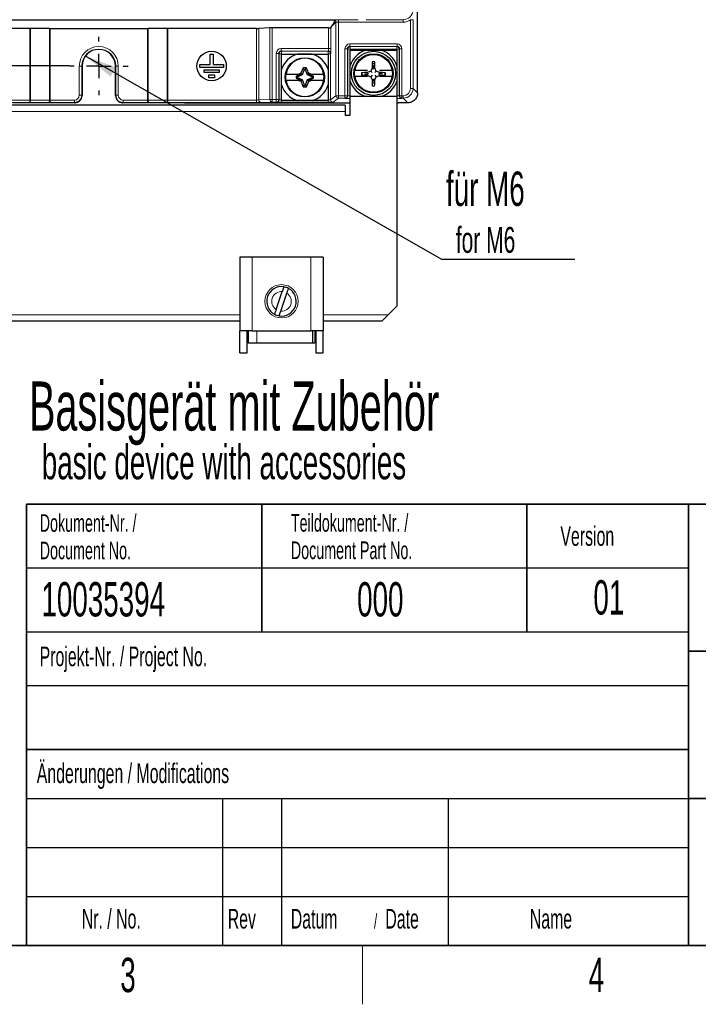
# Paper-space layout 'Blatt3' of a CAD drawing. Header units: millimetres. Extents: x 5 to 418, y 2 to 292.
# Tile 3 of 39: x 134 to 203, y 6 to 106. Entities that reach past the tile are written whole.
import ezdxf

# ---------------------------------------------------------------- set-up
doc = ezdxf.new("R2010")
doc.units = ezdxf.units.MM
doc.layers.add('SLD-0', color=7, linetype='Continuous')
doc.styles.add('SLDTEXTSTYLE0', font='TXT', dxfattribs={"width": 0.605})
doc.dimstyles.new('SLDDIMSTYLE0', dxfattribs={"dimtxt": 3.5, "dimasz": 3.302, "dimexe": 0, "dimexo": 0.0625, "dimgap": 0.875, "dimtad": 1, "dimlfac": 2, "dimrnd": 1e-09, "dimzin": 12, "dimdsep": 46, "dimtxsty": 'SLDTEXTSTYLE0', "dimsah": 1, "dimcen": 0.09, "dimadec": 0, "dimazin": 3, "dimtfac": 1, "dimtofl": 0, "dimtmove": 0, "dimatfit": 3, "dimfxl": 1, "dimfrac": 2, "dimtolj": 1, "dimtzin": 12, "dimarcsym": 0})
doc.dimstyles.new('SLDDIMSTYLE1', dxfattribs={"dimtxt": 3.5, "dimasz": 3.302, "dimexe": 0, "dimexo": 0.0625, "dimgap": 0.875, "dimtad": 1, "dimlfac": 2, "dimrnd": 1e-09, "dimzin": 12, "dimdsep": 46, "dimtxsty": 'SLDTEXTSTYLE0', "dimsah": 1, "dimcen": 0.09, "dimadec": 0, "dimazin": 3, "dimtfac": 1, "dimtmove": 0, "dimatfit": 0, "dimfxl": 1, "dimfrac": 2, "dimtolj": 1, "dimtzin": 12, "dimarcsym": 0})
doc.dimstyles.new('SLDDIMSTYLE2', dxfattribs={"dimtxt": 0.18, "dimasz": 3.302, "dimexe": 0, "dimexo": 0.0625, "dimgap": 0, "dimtad": 0, "dimtih": 1, "dimtoh": 1, "dimdec": 0, "dimrnd": 1e-09, "dimzin": 0, "dimdsep": 46, "dimtxsty": 'Standard', "dimsah": 1, "dimcen": 0.09, "dimadec": 0, "dimazin": 0, "dimtfac": 3.302, "dimtdec": 0, "dimtofl": 0, "dimtmove": 0, "dimatfit": 3, "dimfxl": 1, "dimfrac": 2, "dimtolj": 1, "dimtzin": 0, "dimarcsym": 0})

# ---------------------------------------------------------------- blocks, each defined once
blk = doc.blocks.new('SW_NOTE_0_38')
at = {"layer": 'SLD-0', "color": 0, "attachment_point": 1, "style": 'SLDTEXTSTYLE0'}
for s, insert, char_height in [('Basisgerät mit Zubehör', (0, 6.45), 5), ('basic device with accessories', (1.31, -0.02), 3.5)]:
    blk.add_mtext(s, dxfattribs=dict(at, insert=insert, char_height=char_height))
blk = doc.blocks.new('SW_NOTE_0_41')
at = {"layer": 'SLD-0', "color": 0, "attachment_point": 1, "style": 'SLDTEXTSTYLE0'}
for s, insert, char_height in [('Datum', (0, 2.58), 2), ('/', (8.48, 2.08), 1.5), ('Date', (9.64, 2.58), 2)]:
    blk.add_mtext(s, dxfattribs=dict(at, insert=insert, char_height=char_height))
blk = doc.blocks.new('SW_NOTE_0_43')
at = {"layer": 'SLD-0', "color": 0, "char_height": 1.8, "attachment_point": 1, "style": 'SLDTEXTSTYLE0'}
for s, insert in [('Teildokument-Nr. /', (0, 2.32)), ('Document Part No.', (0, -0.48))]:
    blk.add_mtext(s, dxfattribs=dict(at, insert=insert))
blk = doc.blocks.new('SW_NOTE_0_44')
at = {"layer": 'SLD-0', "color": 0, "char_height": 1.8, "attachment_point": 1, "style": 'SLDTEXTSTYLE0'}
for s, insert in [('Dokument-Nr. /', (0, 2.32)), ('Document No.', (0, -0.48))]:
    blk.add_mtext(s, dxfattribs=dict(at, insert=insert))
blk = doc.blocks.new('_D_7')
at = {"layer": 'SLD-0'}
for p, q in [((104.11, 101.7), (104.11, 113.5)), ((139.39, 101.7), (103.11, 101.7)), ((104.11, 101.7), (104.11, 97.95)), ((110.88, 97.95), (103.11, 97.95)), ((104.11, 97.95), (104.11, 91.6))]:
    blk.add_line(p, q, dxfattribs=at)
for points in [[(104.11, 101.7), (104.61, 105), (103.6, 105)], [(104.11, 97.95), (103.6, 94.64), (104.61, 94.64)]]:
    blk.add_solid(points, dxfattribs=at)
at = {"layer": 'SLD-0', "insert": (99.59, 106.82), "char_height": 3.5, "attachment_point": 1, "rotation": 90, "style": 'SLDTEXTSTYLE0'}
blk.add_mtext('7,5', dxfattribs=at)
blk = doc.blocks.new('_D_8')
at = {"layer": 'SLD-0'}
for p, q in [((139.39, 239.2), (94.75, 239.2)), ((95.75, 101.7), (95.75, 239.2)), ((139.39, 101.7), (94.75, 101.7))]:
    blk.add_line(p, q, dxfattribs=at)
for points in [[(95.75, 239.2), (95.24, 235.89), (96.26, 235.89)], [(95.75, 101.7), (96.26, 105), (95.24, 105)]]:
    blk.add_solid(points, dxfattribs=at)
at = {"layer": 'SLD-0', "insert": (91.24, 166.44), "char_height": 3.5, "attachment_point": 1, "rotation": 90, "style": 'SLDTEXTSTYLE0'}
blk.add_mtext('275', dxfattribs=at)
blk = doc.blocks.new('SW_NOTE_0_56')
at = {"layer": 'SLD-0', "color": 0}
blk.add_line((13.52, 0), (0, 0), dxfattribs=at)
at = {"layer": 'SLD-0', "color": 0, "attachment_point": 1, "style": 'SLDTEXTSTYLE0'}
for s, insert, char_height in [('für M6', (0.4, 8.96), 3.5), ('for M6', (1.4, 3.32), 2.646)]:
    blk.add_mtext(s, dxfattribs=dict(at, insert=insert, char_height=char_height))
blk = doc.blocks.new('SW_CENTERMARKSYMBOL_2')
at = {"layer": 'SLD-0', "color": 0}
for p, q in [((0, 2.5), (0, 2.98)), ((0, 0), (0, 1.25)), ((-2.5, 0), (-2.98, 0)), ((0, 0), (-1.25, 0)), ((0, 0), (0, -1.25)), ((0, 0), (1.25, 0)), ((2.5, 0), (2.98, 0)), ((0, -2.5), (0, -2.98))]:
    blk.add_line(p, q, dxfattribs=at)

psp = doc.layouts.new('Blatt3')

# ---------------------------------------------------------------- linework, layer by layer
at = {"color": 7, "linetype": 'Continuous', "lineweight": 25}
for p, q in [((174.8766, 105.4468), (174.8766, 114.2503)), ((166.2491, 106.3596), (118.5041, 106.3596)), ((135.3458, 105.5189), (126.2932, 105.5189)), ((137.3467, 105.506), (135.4064, 105.5187)), ((147.3458, 105.5058), (137.4074, 105.5058)), ((149.3467, 105.5187), (147.4064, 105.506)), ((158.4599, 105.5189), (149.4074, 105.5189)), ((159.8125, 105.5934), (158.6907, 105.5229)), ((165.7908, 105.5974), (160.0432, 105.5974)), ((166.0408, 105.6038), (166.1357, 105.7463)), ((174.8766, 98.9468), (174.8766, 105.4468)), ((153.7266, 101.8468), (153.7266, 102.8968)), ((153.7266, 102.8968), (154.0266, 102.8968)), ((154.0266, 102.8968), (154.0266, 101.8468)), ((161.0016, 101.3275), (161.0016, 102.9218)), ((161.0016, 102.9218), (162.596, 102.9218)), ((162.596, 102.9218), (164.1572, 102.9218)), ((164.1572, 102.9218), (165.7516, 102.9218)), ((165.7516, 102.9218), (165.7516, 101.3275)), ((168.0016, 103.3218), (169.596, 103.3218)), ((168.0016, 101.7275), (168.0016, 103.3218)), ((169.596, 103.3218), (171.1572, 103.3218)), ((171.1572, 103.3218), (172.7516, 103.3218)), ((172.7516, 103.3218), (172.7516, 101.7275)), ((140.6766, 101.6968), (140.6766, 98.6967)), ((144.0766, 98.6967), (144.0766, 101.6968)), ((152.6766, 101.5468), (152.6766, 101.8468)), ((152.6766, 101.8468), (153.7266, 101.8468)), ((155.0766, 101.5468), (152.6766, 101.5468)), ((154.0266, 101.8468), (155.0766, 101.8468)), ((155.0766, 101.8468), (155.0766, 101.5468)), ((163.2125, 101.5173), (162.9697, 100.9537)), ((163.5407, 101.5173), (163.2125, 101.5173)), ((163.3197, 101.3576), (163.2125, 101.5173)), ((163.4335, 101.3576), (163.5407, 101.5173)), ((168.0016, 100.1662), (168.0016, 101.7275)), ((170.3766, 101.48), (170.2334, 101.5076)), ((170.507, 101.9173), (170.2462, 101.9173)), ((170.2537, 102.1119), (170.2522, 102.1134)), ((170.3766, 101.7871), (170.3766, 101.48)), ((170.3766, 101.48), (170.5198, 101.5076)), ((170.3766, 101.3847), (170.3766, 101.48)), ((170.4995, 102.1119), (170.501, 102.1134)), ((172.7516, 101.7275), (172.7516, 100.1662)), ((153.1016, 101.3218), (154.6516, 101.3218)), ((153.1016, 101.0218), (153.1016, 101.3218)), ((154.6516, 101.0218), (153.1016, 101.0218)), ((153.5766, 100.4968), (153.5766, 100.7968)), ((153.5766, 100.7968), (154.1766, 100.7968)), ((154.1766, 100.4968), (153.5766, 100.4968)), ((154.1766, 100.7968), (154.1766, 100.4968)), ((154.6516, 101.3218), (154.6516, 101.0218)), ((161.0016, 99.7662), (161.0016, 101.3275)), ((163.0516, 100.8718), (162.5016, 100.6468)), ((162.5016, 100.6468), (162.5016, 100.4468)), ((162.5658, 100.6037), (162.5016, 100.6468)), ((162.5658, 100.49), (162.5016, 100.4468)), ((162.5016, 100.4468), (163.0516, 100.2218)), ((162.6153, 100.5705), (162.5658, 100.6037)), ((162.6153, 100.5232), (162.5658, 100.49)), ((162.9697, 100.9537), (162.7759, 100.8718)), ((162.7759, 100.8718), (163.0516, 100.8718)), ((163.0516, 100.8718), (162.9697, 100.9537)), ((163.1008, 100.8226), (163.0516, 100.8718)), ((163.1388, 100.7846), (163.1008, 100.8226)), ((163.3197, 101.3576), (163.3529, 101.3081)), ((163.4335, 101.3576), (163.4002, 101.3081)), ((163.6523, 100.8226), (163.6144, 100.7846)), ((163.6523, 100.8226), (163.7016, 100.8718)), ((163.7016, 100.8718), (163.7834, 100.9537)), ((163.7016, 100.8718), (163.9773, 100.8718)), ((164.2516, 100.6468), (163.7016, 100.8718)), ((163.7016, 100.2218), (164.2516, 100.4468)), ((163.9773, 100.8718), (163.7834, 100.9537)), ((164.1874, 100.6037), (164.1378, 100.5705)), ((164.1874, 100.49), (164.1378, 100.5232)), ((164.1874, 100.6037), (164.2516, 100.6468)), ((164.1874, 100.49), (164.2516, 100.4468)), ((164.2516, 100.4468), (164.2516, 100.6468)), ((165.7516, 101.3275), (165.7516, 99.7662)), ((169.2418, 100.9238), (169.1544, 101.0112)), ((169.2418, 100.8542), (169.1549, 100.7673)), ((169.5016, 100.9238), (169.5016, 100.8542)), ((169.5364, 100.889), (169.7856, 100.889)), ((169.7856, 100.889), (169.7581, 101.0312)), ((169.7856, 100.889), (169.7582, 100.7474)), ((169.8809, 100.889), (169.7856, 100.889)), ((170.2346, 101.031), (170.0944, 101.1712)), ((170.2346, 100.747), (170.0952, 100.6077)), ((170.5186, 101.031), (170.6588, 101.1712)), ((170.5186, 100.747), (170.6579, 100.6077)), ((170.8723, 100.889), (170.9675, 100.889)), ((170.9675, 100.889), (170.995, 101.0312)), ((170.9675, 100.889), (170.9949, 100.7474)), ((171.2168, 100.889), (170.9675, 100.889)), ((171.2516, 100.8542), (171.2516, 100.9238)), ((171.5114, 100.9238), (171.5987, 101.0112)), ((171.5114, 100.8542), (171.5982, 100.7673)), ((161.0016, 98.1718), (161.0016, 99.7662)), ((162.7759, 100.2218), (162.9697, 100.14)), ((163.0516, 100.2218), (162.7759, 100.2218)), ((163.0516, 100.2218), (162.9697, 100.14)), ((163.1008, 100.2711), (163.0516, 100.2218)), ((163.1388, 100.3091), (163.1008, 100.2711)), ((163.3197, 99.7361), (163.2125, 99.5764)), ((163.2125, 99.5764), (163.5407, 99.5764)), ((163.3529, 99.7856), (163.3197, 99.7361)), ((163.4002, 99.7856), (163.4335, 99.7361)), ((163.4335, 99.7361), (163.5407, 99.5764)), ((163.5407, 99.5764), (163.7834, 100.14)), ((163.6523, 100.2711), (163.6144, 100.3091)), ((163.6523, 100.2711), (163.7016, 100.2218)), ((163.7016, 100.2218), (163.7834, 100.14)), ((163.9773, 100.2218), (163.7016, 100.2218)), ((163.7834, 100.14), (163.9773, 100.2218)), ((165.7516, 99.7662), (165.7516, 98.1718)), ((168.0016, 98.5718), (168.0016, 100.1662)), ((170.3766, 100.298), (170.2359, 100.2709)), ((170.2462, 99.9764), (170.507, 99.9764)), ((170.2586, 99.671), (170.2572, 99.6696)), ((170.3766, 100.3933), (170.3766, 100.298)), ((170.3766, 100.298), (170.5173, 100.2709)), ((170.3766, 100.1066), (170.3766, 100.298)), ((170.4946, 99.671), (170.496, 99.6696)), ((172.7516, 100.1662), (172.7516, 98.5718)), ((168.0016, 96.6968), (168.0016, 98.5718)), ((169.596, 98.5718), (168.0016, 98.5718)), ((171.1572, 98.5718), (169.596, 98.5718)), ((172.7516, 98.5718), (171.1572, 98.5718)), ((172.7516, 98.5718), (172.7516, 77.1968)), ((167.5016, 97.6968), (117.2516, 97.6968)), ((139.9266, 97.9468), (133.6266, 97.9468)), ((151.1266, 97.9468), (144.8265, 97.9468)), ((151.1266, 97.9468), (168.0016, 97.9468)), ((162.596, 98.1718), (161.0016, 98.1718)), ((164.1572, 98.1718), (162.596, 98.1718)), ((165.7516, 98.1718), (164.1572, 98.1718)), ((167.5016, 97.6968), (167.5016, 97.0718)), ((172.7516, 97.9468), (172.8766, 97.9468)), ((173.8767, 97.9468), (172.8766, 97.9468)), ((167.5016, 97.0718), (167.5016, 96.6968)), ((167.5016, 96.6968), (168.0016, 96.6968)), ((156.7516, 82.1968), (156.7516, 74.6968)), ((158.0016, 82.1968), (156.7516, 82.1968)), ((164.0016, 82.1968), (158.0016, 82.1968)), ((165.2516, 82.1968), (164.0016, 82.1968)), ((165.2516, 82.1968), (165.2516, 74.6968)), ((160.4525, 76.8611), (161.0774, 78.694)), ((160.9257, 76.6997), (161.5507, 78.5326)), ((172.7516, 77.1968), (171.8766, 76.3218)), ((132.0016, 75.6968), (156.7516, 75.6968)), ((165.2516, 75.6968), (171.2516, 75.6968)), ((158.0016, 74.6968), (156.7516, 74.6968)), ((156.7516, 72.4468), (156.7516, 74.6968)), ((157.5016, 72.4468), (157.5016, 74.6968)), ((157.6016, 74.6968), (157.6016, 73.4468)), ((158.0016, 74.6968), (164.0016, 74.6968)), ((165.2516, 74.6968), (164.0016, 74.6968)), ((164.1516, 74.6968), (164.1516, 73.4468)), ((164.4016, 74.6968), (164.4016, 73.4468)), ((164.5016, 74.6968), (164.5016, 72.4468)), ((165.2516, 72.4468), (165.2516, 74.6968)), ((158.5016, 73.4468), (157.6016, 73.4468)), ((164.1516, 73.4468), (158.5016, 73.4468)), ((164.4016, 73.4468), (164.1516, 73.4468)), ((156.7516, 72.4468), (157.5016, 72.4468)), ((164.5016, 72.4468), (165.2516, 72.4468))]:
    psp.add_line(p, q, dxfattribs=at)
at = {"color": 7, "linetype": 'Continuous', "lineweight": 18}
for p, q in [((135.3458, 98.2304), (135.3458, 105.5189)), ((135.4064, 105.5187), (135.4064, 98.2304)), ((137.3467, 98.2239), (137.3467, 105.506)), ((137.4074, 105.5058), (137.4074, 98.2237)), ((147.3458, 98.2237), (147.3458, 105.5058)), ((147.4064, 105.506), (147.4064, 98.2239)), ((149.3467, 98.2304), (149.3467, 105.5187)), ((149.4074, 105.5189), (149.4074, 98.2304)), ((158.4599, 98.2304), (158.4599, 105.5189)), ((158.6907, 105.5229), (158.6907, 98.2346)), ((159.8125, 98.2707), (159.8125, 105.5934)), ((160.0432, 105.5974), (160.0432, 98.2707)), ((165.7908, 103.4774), (165.7908, 105.5974)), ((166.0408, 105.6038), (166.0408, 103.4774)), ((166.5471, 106.1577), (166.1357, 105.7463)), ((166.2491, 106.3596), (166.2972, 106.4076)), ((166.5471, 98.6667), (166.5471, 106.1577)), ((166.7971, 106.4162), (168.8303, 106.4162)), ((166.7971, 106.1663), (166.7971, 106.4162)), ((173.4003, 106.1663), (166.7971, 106.1663)), ((166.7971, 106.1663), (166.7971, 98.6667)), ((169.63, 106.4162), (173.4003, 106.4162)), ((173.4003, 106.4162), (173.3833, 106.4383)), ((173.4003, 106.1663), (173.4003, 106.4162)), ((174.1568, 106.4212), (174.4067, 106.4212)), ((174.1568, 99.4166), (174.1568, 106.4212)), ((174.4067, 106.4212), (174.4067, 99.4166)), ((160.9709, 103.4774), (165.7908, 103.4774)), ((160.9709, 103.4774), (160.9709, 103.2275)), ((165.7908, 103.4774), (166.0408, 103.4774)), ((167.471, 98.6667), (167.471, 103.4507)), ((167.721, 103.4507), (167.471, 103.4507)), ((167.721, 103.4507), (167.721, 98.6667)), ((167.7473, 103.4243), (167.721, 103.4507)), ((167.9709, 103.9506), (172.7822, 103.9506)), ((167.9709, 103.7006), (167.9709, 103.9506)), ((172.7822, 103.7006), (167.9709, 103.7006)), ((167.9709, 103.7006), (167.9973, 103.6743)), ((167.9973, 103.6743), (172.7559, 103.6743)), ((167.9973, 103.4243), (167.9973, 103.6743)), ((172.7559, 103.6743), (172.7822, 103.7006)), ((172.7559, 103.4243), (172.7559, 103.6743)), ((172.7822, 103.7006), (172.7822, 103.9506)), ((173.0322, 103.4507), (173.0059, 103.4243)), ((173.0322, 103.4507), (173.2822, 103.4507)), ((173.0322, 98.6667), (173.0322, 103.4507)), ((173.2822, 103.4507), (173.2822, 98.6667)), ((160.471, 98.2707), (160.471, 102.9775)), ((160.471, 102.9775), (160.721, 102.9775)), ((160.721, 102.9775), (160.721, 98.2707)), ((160.7473, 102.9512), (160.721, 102.9775)), ((160.7473, 98.2504), (160.7473, 102.9512)), ((160.7473, 102.9512), (160.9973, 102.9512)), ((165.7822, 103.2275), (160.9709, 103.2275)), ((160.9709, 103.2275), (160.9973, 103.2011)), ((160.9973, 103.2011), (165.7559, 103.2011)), ((160.9973, 103.2011), (160.9973, 102.9512)), ((164.0748, 102.9512), (162.6784, 102.9512)), ((165.7559, 103.2011), (165.7822, 103.2275)), ((165.7559, 103.2011), (165.7559, 102.9512)), ((165.7559, 102.9512), (166.0059, 102.9512)), ((166.0322, 102.9775), (166.0059, 102.9512)), ((166.0059, 102.9512), (166.0059, 98.2504)), ((167.7473, 98.6464), (167.7473, 103.4243)), ((167.9973, 103.4243), (167.7473, 103.4243)), ((167.9973, 103.4243), (167.9973, 103.4092)), ((172.7559, 103.4243), (167.9973, 103.4243)), ((172.7559, 103.4092), (172.7559, 103.4243)), ((173.0059, 103.4243), (172.7559, 103.4243)), ((173.0059, 103.4243), (173.0059, 98.6464)), ((140.3916, 98.7236), (140.3916, 101.6968)), ((140.3916, 101.6968), (140.6416, 101.6968)), ((140.6416, 101.6968), (140.6416, 98.7236)), ((140.6416, 101.6968), (140.6766, 101.6968)), ((144.1116, 101.6968), (144.0766, 101.6968)), ((144.3615, 101.6968), (144.1116, 101.6968)), ((144.1116, 98.7236), (144.1116, 101.6968)), ((144.3615, 101.6968), (144.3615, 98.7236)), ((167.9973, 101.6401), (167.9973, 100.2536)), ((172.7559, 100.2536), (172.7559, 101.6401)), ((160.9973, 101.2401), (160.9973, 99.8536)), ((162.5658, 100.6037), (163.1008, 100.8226)), ((162.5658, 100.49), (162.5658, 100.6037)), ((163.1008, 100.2711), (162.5658, 100.49)), ((163.1388, 100.7846), (162.6153, 100.5705)), ((162.6153, 100.5705), (162.6153, 100.5232)), ((162.6153, 100.5232), (163.1388, 100.3091)), ((163.1008, 100.8226), (163.3197, 101.3576)), ((163.3529, 101.3081), (163.1388, 100.7846)), ((163.3197, 101.3576), (163.4335, 101.3576)), ((163.4002, 101.3081), (163.3529, 101.3081)), ((163.6144, 100.7846), (163.4002, 101.3081)), ((163.4335, 101.3576), (163.6523, 100.8226)), ((164.1378, 100.5705), (163.6144, 100.7846)), ((163.6144, 100.3091), (164.1378, 100.5232)), ((163.6523, 100.8226), (164.1874, 100.6037)), ((164.1874, 100.49), (163.6523, 100.2711)), ((164.1378, 100.5232), (164.1378, 100.5705)), ((164.1874, 100.6037), (164.1874, 100.49)), ((165.7559, 99.8536), (165.7559, 101.2401)), ((163.3197, 99.7361), (163.1008, 100.2711)), ((163.1388, 100.3091), (163.3529, 99.7856)), ((163.4335, 99.7361), (163.3197, 99.7361)), ((163.3529, 99.7856), (163.4002, 99.7856)), ((163.4002, 99.7856), (163.6144, 100.3091)), ((163.6523, 100.2711), (163.4335, 99.7361)), ((140.3916, 98.7236), (140.6416, 98.7236)), ((140.6416, 98.7236), (140.6766, 98.6967)), ((144.0766, 98.6967), (144.1116, 98.7236)), ((144.3615, 98.7236), (144.1116, 98.7236)), ((166.0059, 98.2504), (166.5471, 98.6667)), ((166.7971, 98.4167), (166.2558, 98.0005)), ((166.7971, 98.6667), (166.5471, 98.6667)), ((166.7971, 98.6667), (167.471, 98.6667)), ((166.7971, 98.4167), (166.7971, 98.6667)), ((167.471, 98.4167), (166.7971, 98.4167)), ((167.721, 98.6667), (167.471, 98.6667)), ((167.471, 98.4167), (167.471, 98.6667)), ((167.4973, 98.3964), (167.471, 98.4167)), ((167.721, 98.6667), (167.7473, 98.6464)), ((167.9973, 98.3898), (167.9973, 98.6398)), ((172.7559, 98.3898), (172.7559, 98.6398)), ((173.0059, 98.6464), (173.0322, 98.6667)), ((173.0322, 98.6667), (173.2822, 98.6667)), ((173.2822, 98.4167), (173.2558, 98.3964)), ((173.2822, 98.6667), (173.4068, 98.6667)), ((173.2822, 98.4167), (173.2822, 98.6667)), ((173.4068, 98.4167), (173.2822, 98.4167)), ((173.4068, 98.6667), (173.4068, 98.4167)), ((173.8767, 97.9468), (173.4068, 98.4167)), ((174.1568, 99.4166), (174.4067, 99.4166)), ((174.4067, 99.4166), (174.8766, 98.9468)), ((126.2932, 98.2304), (135.3458, 98.2304)), ((135.3458, 97.9804), (126.2932, 97.9804)), ((135.4064, 98.2304), (135.3458, 98.2304)), ((135.3458, 98.2304), (135.3458, 97.9804)), ((137.2861, 97.9739), (135.3458, 97.9804)), ((135.4064, 98.2304), (137.3467, 98.2239)), ((137.4074, 98.2237), (137.4074, 97.9737)), ((137.4074, 98.2237), (139.8917, 98.2237)), ((139.8917, 97.9737), (137.4074, 97.9737)), ((139.8917, 98.2237), (139.8917, 97.9737)), ((139.9266, 97.9468), (139.8917, 97.9737)), ((144.8615, 97.9737), (144.8265, 97.9468)), ((144.8615, 98.2237), (147.3458, 98.2237)), ((144.8615, 98.2237), (144.8615, 97.9737)), ((147.3458, 97.9737), (144.8615, 97.9737)), ((147.3458, 98.2237), (147.3458, 97.9737)), ((147.4064, 98.2239), (149.3467, 98.2304)), ((149.4074, 97.9804), (147.4671, 97.9739)), ((149.4074, 98.2304), (149.3467, 98.2304)), ((149.4074, 98.2304), (158.4599, 98.2304)), ((149.4074, 98.2304), (149.4074, 97.9804)), ((158.4599, 97.9804), (149.4074, 97.9804)), ((158.4599, 98.2304), (158.4599, 97.9804)), ((158.6907, 98.2346), (159.8125, 98.2707)), ((160.0432, 98.0207), (158.9215, 97.9846)), ((160.0432, 98.2707), (159.8125, 98.2707)), ((160.0432, 98.2707), (160.471, 98.2707)), ((160.0432, 98.2707), (160.0432, 98.0207)), ((160.471, 98.0207), (160.0432, 98.0207)), ((160.471, 98.2707), (160.721, 98.2707)), ((160.471, 98.2707), (160.471, 98.0207)), ((160.4973, 98.0005), (160.471, 98.0207)), ((160.721, 98.2707), (160.7473, 98.2504)), ((160.9973, 98.2438), (160.9973, 97.9939)), ((165.7559, 97.9939), (160.9973, 97.9939)), ((165.7559, 98.2438), (165.7559, 97.9939)), ((168.0016, 98.3898), (167.9973, 98.3898)), ((172.7559, 98.3898), (172.7516, 98.3898)), ((167.5016, 97.0718), (117.2516, 97.0718)), ((158.0016, 82.1968), (158.0016, 74.6968)), ((164.0016, 82.1968), (164.0016, 74.6968)), ((132.0016, 76.3218), (156.7516, 76.3218)), ((165.2516, 76.3218), (171.8766, 76.3218)), ((158.5016, 74.6968), (158.5016, 73.4468))]:
    psp.add_line(p, q, dxfattribs=at)
at = {"color": 7, "linetype": 'Continuous', "lineweight": 25, "flags": 128}
psp.add_lwpolyline([(171.8766, 76.3218), (171.7617, 76.207), (171.6508, 76.0961), (171.5476, 75.9928), (171.4555, 75.9008), (171.3778, 75.8231), (171.3171, 75.7624), (171.2754, 75.7207), (171.2542, 75.6995), (171.2516, 75.6968)], dxfattribs=at)
at = {"color": 7, "linetype": 'Continuous', "lineweight": 25}
for centre, radius in [((153.8766, 101.6968), 1.5), ((163.3766, 100.5468), 2), ((170.3766, 100.9468), 2.25), ((170.3766, 100.9468), 2), ((170.3766, 100.9468), 1.925)]:
    psp.add_circle(centre, radius, dxfattribs=at)
at = {"color": 7, "linetype": 'Continuous', "lineweight": 18}
psp.add_circle((161.0016, 77.6968), 1.7, dxfattribs=at)
for centre, radius, start, end in [((166.2971, 106.1576), 0.2501, 0.020728, 89.979699), ((142.3766, 101.6968), 1.9849, 0, 180), ((167.9973, 103.4242), 0.2501, 90.020346, 179.979334), ((172.7558, 103.4242), 0.2501, 0.020666, 89.979654), ((142.3766, 101.6968), 1.735, 0, 180), ((160.9973, 102.9511), 0.2501, 90.020773, 179.979334), ((165.7558, 102.9511), 0.2501, 0.020488, 89.979405), ((165.7822, 102.9774), 0.2501, 0.020559, 89.979654), ((166.7972, 98.6667), 0.25, 180.013621, 269.982683), ((167.4709, 98.6667), 0.25, 270.01756, 359.986136), ((167.4973, 98.6465), 0.25, 270.017324, 359.986365), ((173.2559, 98.6465), 0.25, 180.013635, 269.982676), ((173.2822, 98.6667), 0.25, 180.013864, 269.98244), ((135.0949, 98.1736), 0.3167, 322.402312, 10.329345), ((137.0352, 98.1671), 0.3167, 322.40222, 10.329437), ((147.718, 98.1671), 0.3167, 169.670563, 217.59778), ((149.6582, 98.1736), 0.3167, 169.670655, 217.597688), ((158.933, 98.2267), 0.2424, 178.149378, 267.274413), ((160.0548, 98.2629), 0.2424, 178.149381, 267.274414), ((160.4709, 98.2708), 0.25, 270.017741, 359.985517), ((160.4973, 98.2505), 0.25, 270.017321, 359.986367), ((166.2559, 98.2505), 0.25, 180.014053, 269.982259), ((161.0016, 77.6968), 1, 85.648996, 236.693972), ((161.0016, 77.6968), 1, 265.648996, 56.693972)]:
    psp.add_arc(centre, radius, start, end, dxfattribs=at)
at = {"color": 7, "linetype": 'Continuous', "lineweight": 25}
for centre, radius, start, end in [((142.3766, 101.6968), 1.7, 0, 180), ((163.3766, 100.5468), 2.5, 108.194872, 161.805128), ((163.3766, 100.5468), 1.945, 9.619106, 170.380894), ((163.3766, 100.5468), 2.5, 18.194872, 71.805128), ((170.3766, 100.9468), 2.5, 108.194872, 161.805128), ((170.3766, 100.9468), 1.945, 9.619106, 170.380894), ((170.3766, 100.9468), 2.5, 18.194872, 71.805128), ((196.4744, 90.4682), 28.4686, 157.183809, 157.916434), ((196.7932, 100.9863), 26.5649, 177.56828, 178.875442), ((170.3766, 73.7269), 28.3868, 89.748934, 90.251066), ((143.9599, 100.9863), 26.5649, 1.124558, 2.43172), ((144.2787, 90.4682), 28.4686, 22.083566, 22.816191), ((163.3766, 100.5468), 1.9607, 170.458751, 189.541249), ((163.3766, 100.5468), 1.9607, 350.458751, 9.541249), ((170.3766, 100.9468), 1.9607, 170.458751, 189.541249), ((170.3766, 100.9468), 1.945, 189.619106, 350.380894), ((170.3288, 74.7782), 26.2592, 91.245322, 92.563321), ((197.4273, 100.9469), 28.273, 179.869834, 180.363915), ((170.3292, 127.0946), 26.3534, 267.446103, 268.758548), ((180.8085, 74.9613), 28.3152, 112.233752, 112.970748), ((180.814, 126.9436), 28.4337, 247.118535, 247.853649), ((196.245, 111.3305), 28.2629, 202.29629, 203.03625), ((144.5081, 111.3305), 28.2629, 336.96375, 337.70371), ((159.945, 126.9295), 28.4184, 292.146153, 292.881663), ((159.9447, 74.9613), 28.3152, 67.029252, 67.766248), ((170.4239, 127.0946), 26.3534, 271.241452, 272.553897), ((170.4243, 74.7782), 26.2592, 87.436679, 88.754678), ((143.3927, 100.9468), 28.2061, 359.6355, 0.130751), ((170.3766, 100.9468), 1.9607, 350.458751, 9.541249), ((163.3766, 100.5468), 2.5, 198.194872, 251.805128), ((163.3766, 100.5468), 1.945, 189.619106, 350.380894), ((163.3766, 100.5468), 2.5, 288.194872, 341.805128), ((170.3766, 100.9468), 2.5, 198.194872, 251.805128), ((196.2614, 100.8899), 26.0328, 181.36262, 182.686814), ((170.3766, 127.9181), 28.2487, 269.757794, 270.242206), ((144.4918, 100.8899), 26.0328, 357.313186, 358.63738), ((170.3766, 100.9468), 2.5, 288.194872, 341.805128), ((161.0016, 77.6968), 1.5, 80.765552, 241.577416), ((161.0016, 77.6968), 1.5, 260.765552, 61.577416), ((161.0016, 77.6968), 1.5, 61.577416, 80.765552), ((161.0016, 77.6968), 1.5, 241.577416, 260.765552)]:
    psp.add_arc(centre, radius, start, end, dxfattribs=at)
at = {"color": 7, "linetype": 'Continuous', "lineweight": 18}
for centre, major_axis, ratio, start_param, end_param in [((173.4, 107.4165), (-0.6098, 0.793), 0.99963655, 2.48616368, 4.05672577), ((166.7971, 106.4075), (0.5, 0), 0.01745506, 1.57079633, 3.12413936), ((166.7971, 106.1575), (0.25, 0), 0.03491013, 1.57079633, 3.12413936), ((173.4, 107.4165), (0.7622, -0.9911), 0.99975766, 5.62775634, 6.27775103), ((160.9711, 102.9774), (-0.3537, 0.3537), 0.99969546, 5.49793944, 7.06843118), ((165.7821, 103.4774), (0, 0.25), 0.03491013, 3.15904595, 4.71238898), ((166.032, 103.4774), (0, 0.5), 0.01745506, 3.15904595, 4.71238898), ((167.9711, 103.4505), (-0.3537, 0.3537), 0.99969546, 5.49793944, 7.06843118), ((167.9711, 103.4505), (0.1769, -0.1769), 0.99908703, 2.35634678, 3.92683852), ((172.7821, 103.4505), (0.3537, 0.3537), 0.99969546, 5.49793944, 7.06843118), ((172.7821, 103.4505), (0.1769, 0.1769), 0.99908703, 5.49793944, 7.06843118), ((160.9711, 102.9774), (0.1769, -0.1769), 0.99908703, 2.35634678, 3.92683852), ((139.8916, 98.7238), (0.3965, -0.3049), 0.99975766, 5.36805219, 6.93861428), ((139.8916, 98.7238), (0.5946, -0.4572), 0.99991919, 5.36805219, 6.93861428), ((144.8616, 98.7238), (0.5946, 0.4572), 0.99991919, 2.48616368, 4.05672577), ((144.8616, 98.7238), (0.3965, 0.3049), 0.99975766, 2.48616368, 4.05672577), ((167.9973, 98.6465), (0.25, 0), 0.02684564, 3.15904595, 4.71238898), ((172.7559, 98.6465), (0.25, 0), 0.02684564, 4.71238898, 6.26573201), ((173.4067, 99.4167), (-0.5304, 0.5304), 0.99981988, 2.35628456, 3.92690075), ((173.4067, 99.4167), (0.7072, -0.7072), 0.99990992, 5.49787721, 7.0684934), ((137.4074, 97.9804), (0.5, 0), 0.01342282, 4.46741032, 4.71238898), ((137.4074, 98.2304), (0.25, 0), 0.02684564, 4.46741032, 4.71238898), ((147.3458, 98.2304), (0.25, 0), 0.02684564, 4.71238898, 4.95736764), ((147.3458, 97.9804), (0.5, 0), 0.01342282, 4.71238898, 4.95736764), ((158.4599, 98.2371), (0.25, 0), 0.02684564, 4.71238898, 5.88839419), ((158.4599, 97.9872), (0.5, 0), 0.01342282, 4.71238898, 5.88839419), ((160.9973, 98.0006), (0.5, 0), 0.01342282, 3.15904595, 4.71238898), ((160.9973, 98.2506), (0.25, 0), 0.02684564, 3.15904595, 4.71238898), ((165.7559, 98.2506), (0.25, 0), 0.02684564, 4.71238898, 6.26573201), ((165.7559, 98.0006), (0.5, 0), 0.01342282, 4.71238898, 6.26573201), ((167.9973, 98.3966), (0.5, 0), 0.01342282, 3.15904595, 4.71238898), ((172.7559, 98.3966), (0.5, 0), 0.01342282, 4.71238898, 6.26573201)]:
    psp.add_ellipse(centre, major_axis=major_axis, ratio=ratio, start_param=start_param, end_param=end_param, dxfattribs=at)
at = {"color": 7, "linetype": 'Continuous', "lineweight": 25}
for centre, major_axis, ratio, start_param, end_param in [((135.3458, 105.5123), (0.25, 0), 0.02618592, 1.32581766, 1.57079633), ((137.4074, 105.5123), (0.25, 0), 0.02618592, 4.46741032, 4.71238898), ((147.3458, 105.5123), (0.25, 0), 0.02618592, 4.71238898, 4.95736764), ((149.4074, 105.5123), (0.25, 0), 0.02618592, 1.57079633, 1.81577499), ((158.4599, 105.5254), (0.25, 0), 0.02618592, 4.71238898, 5.88839419), ((160.0432, 105.5909), (0.25, 0), 0.02618592, 1.57079633, 2.74680153), ((165.7908, 105.604), (0.25, 0), 0.02618592, 4.71238898, 6.26573201), ((165.8855, 105.7461), (0.5336, 0.7402), 0.22519883, 4.87361454, 5.68743723), ((166.249, 106.1095), (-0.1768, -0.1768), 0.99969546, 3.17016947, 3.92683852), ((139.9393, 98.687), (0.2372, 0.7133), 0.97859579, 4.98445145, 5.03998635), ((144.8138, 98.687), (-0.2372, 0.7133), 0.97859579, 1.24319896, 1.29873385), ((139.9394, 98.687), (0.6786, 0.3269), 0.97851024, 4.25493954, 4.31051866), ((144.8138, 98.687), (0.6786, -0.3269), 0.97851024, 5.1142593, 5.16983842)]:
    psp.add_ellipse(centre, major_axis=major_axis, ratio=ratio, start_param=start_param, end_param=end_param, dxfattribs=at)
for points, knots in [([(163.7834, 100.9537), (163.7102, 101.1264), (163.6299, 101.316), (163.548, 101.5008), (163.5407, 101.5173)], [0, 0, 0, 0, 0.91087134, 1, 1, 1, 1]), ([(161.459, 100.8718), (161.5728, 100.8718), (161.9868, 100.8718), (162.4442, 100.8718), (162.7759, 100.8718)], [0, 0, 0, 0, 0.27488646, 1, 1, 1, 1]), ([(163.9773, 100.8718), (164.3206, 100.8718), (164.7778, 100.8718), (165.1912, 100.8718), (165.2942, 100.8718)], [0, 0, 0, 0, 0.75083302, 1, 1, 1, 1]), ([(168.459, 101.2718), (168.5728, 101.2718), (168.9868, 101.2718), (169.4442, 101.2718), (169.7759, 101.2718)], [0, 0, 0, 0, 0.27488655, 1, 1, 1, 1]), ([(169.7759, 100.6218), (169.4326, 100.6218), (168.9753, 100.6218), (168.562, 100.6218), (168.459, 100.6218)], [0, 0, 0, 0, 0.75083224, 1, 1, 1, 1]), ([(170.9773, 101.2718), (171.3206, 101.2718), (171.7778, 101.2718), (172.1912, 101.2718), (172.2942, 101.2718)], [0, 0, 0, 0, 0.75083224, 1, 1, 1, 1]), ([(172.2942, 100.6218), (172.1804, 100.6218), (171.7663, 100.6218), (171.3089, 100.6218), (170.9773, 100.6218)], [0, 0, 0, 0, 0.27488655, 1, 1, 1, 1]), ([(162.7759, 100.2218), (162.4326, 100.2218), (161.9753, 100.2218), (161.562, 100.2218), (161.459, 100.2218)], [0, 0, 0, 0, 0.7508318, 1, 1, 1, 1]), ([(162.9697, 100.14), (163.0429, 99.9673), (163.1233, 99.7777), (163.2052, 99.5929), (163.2125, 99.5764)], [0, 0, 0, 0, 0.91087025, 1, 1, 1, 1]), ([(165.2942, 100.2218), (165.1804, 100.2218), (164.7663, 100.2218), (164.3089, 100.2218), (163.9773, 100.2218)], [0, 0, 0, 0, 0.27488646, 1, 1, 1, 1]), ([(139.9683, 97.948), (140.0603, 97.953), (140.1491, 97.9745), (140.3165, 98.049), (140.3925, 98.1012), (140.4896, 98.1982), (140.5187, 98.2331), (140.5703, 98.3082), (140.593, 98.3486), (140.6486, 98.4734), (140.6704, 98.5632), (140.6754, 98.6551)], [0, 0, 0, 0, 0.25, 0.25, 0.5, 0.5, 0.625, 0.625, 0.75, 0.75, 1, 1, 1, 1]), ([(144.0777, 98.6551), (144.0827, 98.5631), (144.1042, 98.4743), (144.1787, 98.3069), (144.2309, 98.2309), (144.3279, 98.1338), (144.3629, 98.1048), (144.4379, 98.0531), (144.4784, 98.0305), (144.6031, 97.9749), (144.6929, 97.953), (144.7848, 97.948)], [0, 0, 0, 0, 0.25, 0.25, 0.5, 0.5, 0.625, 0.625, 0.75, 0.75, 1, 1, 1, 1]), ([(161.2423, 79.1774), (161.2422, 79.1771), (161.2417, 79.1757), (161.2318, 79.1465), (161.202, 79.0591), (161.1584, 78.9314), (161.1144, 78.8023), (161.0868, 78.7214), (161.0774, 78.694)], [0, 0, 0, 0, 0.04576541, 0.25510384, 0.46469191, 0.67590261, 0.890273, 1, 1, 1, 1]), ([(161.5507, 78.5326), (161.5634, 78.5698), (161.5953, 78.6634), (161.6429, 78.8031), (161.6847, 78.9255), (161.7109, 79.0023), (161.714, 79.0116), (161.7155, 79.016)], [0, 0, 0, 0, 0.14894751, 0.37451891, 0.59306598, 0.80675713, 1, 1, 1, 1]), ([(160.4525, 76.8611), (160.4475, 76.8466), (160.4231, 76.7751), (160.3804, 76.6498), (160.333, 76.5107), (160.3048, 76.4281), (160.2902, 76.3851), (160.2885, 76.3803), (160.2876, 76.3777)], [0, 0, 0, 0, 0.05795397, 0.2865955, 0.50755892, 0.72280954, 0.85021035, 1, 1, 1, 1]), ([(160.7609, 76.2163), (160.7609, 76.2164), (160.7611, 76.2169), (160.7656, 76.2301), (160.7844, 76.2852), (160.8218, 76.3949), (160.8707, 76.5383), (160.9073, 76.6456), (160.9257, 76.6997)], [0, 0, 0, 0, 0.027285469, 0.149979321, 0.360880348, 0.571715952, 0.784332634, 1, 1, 1, 1])]:
    psp.add_open_spline(points, degree=3, knots=knots, dxfattribs=at)
for points in [[(174.8005, 98.5641), (174.7504, 98.4432), (174.6763, 98.3323), (174.5837, 98.2397)], [(174.8766, 98.9468), (174.8766, 98.8158), (174.8506, 98.685), (174.8005, 98.5641)], [(174.2593, 98.023), (174.1384, 97.9729), (174.0076, 97.9468), (173.8767, 97.9468)], [(174.5837, 98.2397), (174.4912, 98.1472), (174.3803, 98.073), (174.2593, 98.023)]]:
    psp.add_open_spline(points, degree=3, dxfattribs=at)
at = {"layer": 'SLD-0', "lineweight": 35}
for p, q in [((135, 57), (408, 57)), ((135, 57), (135, 12)), ((159, 57), (159, 44)), ((186, 57), (186, 44)), ((202.5, 57), (202.5, 12)), ((202.5, 42), (259, 42)), ((135, 32), (202.5, 32)), ((202.5, 27), (259, 27)), ((26, 12), (408, 12)), ((135, 12), (408, 12))]:
    psp.add_line(p, q, dxfattribs=at)
at = {"layer": 'SLD-0'}
for p, q in [((135, 50.5), (202.5, 50.5)), ((135, 38.5), (202.5, 38.5)), ((135, 27), (202.5, 27)), ((155, 27), (155, 12)), ((161, 27), (161, 12)), ((178, 27), (178, 12)), ((135, 22), (202.5, 22)), ((135, 17), (202.5, 17))]:
    psp.add_line(p, q, dxfattribs=at)
at = {"layer": 'SLD-0', "lineweight": 25}
psp.add_line((135, 44), (202.5, 44), dxfattribs=at)
at = {"layer": 'SLD-0', "lineweight": 18}
psp.add_line((169.25, 6), (169.25, 12), dxfattribs=at)

# ---------------------------------------------------------------- block references
at = {"layer": 'SLD-0'}
for name, p in [('SW_CENTERMARKSYMBOL_2', (142.3766, 101.6968)), ('SW_NOTE_0_56', (177.368, 81.9687)), ('SW_NOTE_0_38', (135.2561, 63.0704)), ('SW_NOTE_0_44', (136.354, 53.6688)), ('SW_NOTE_0_43', (161.9554, 53.687)), ('SW_NOTE_0_41', (161.9462, 13.1463))]:
    psp.add_blockref(name, p, dxfattribs=at)

# ---------------------------------------------------------------- texts
at = {"layer": 'SLD-0', "style": 'SLDTEXTSTYLE0'}
for s, insert, char_height, attachment_point in [('Version', (189.4285, 54.7601), 2, 1), ('01', (194.3683, 49.2527), 3.5, 2), ('10035394', (136.5297, 49.0581), 3.5, 1), ('000', (168.711, 49.0581), 3.5, 1), ('Projekt-Nr. / Project No.', (136.3454, 42.4834), 2, 1), ('Änderungen / Modifications', (136.0531, 30.5619), 2, 1), ('Nr. / No.', (140.6365, 15.7244), 2, 1), ('Rev', (155.5183, 15.7244), 2, 1), ('Name', (186.3108, 15.729), 2, 1), ('3', (145.3527, 10.743), 3.5, 2), ('4', (193.1027, 10.743), 3.5, 2)]:
    psp.add_mtext(s, dxfattribs=dict(at, insert=insert, char_height=char_height, attachment_point=attachment_point))

# ---------------------------------------------------------------- dimensions: what is measured, and where the dimension line sits
at = {"layer": 'SLD-0'}
for base, p2, dimstyle, picture, middle in [((95.7528, 239.1968), (139.3873, 239.1968), 'SLDDIMSTYLE0', '_D_8', (95.7528, 170.4468)), ((104.1051, 97.9468), (110.8765, 97.9468), 'SLDDIMSTYLE1', '_D_7', (104.1051, 110.1599))]:
    dim = psp.add_linear_dim(base=base, p1=(139.3916, 101.6968), p2=p2, angle=90, dimstyle=dimstyle, dxfattribs=at)
    dim.commit()
    dim.dimension.update_dxf_attribs({"geometry": picture, "text_midpoint": middle, "dimtype": 160})

# ---------------------------------------------------------------- leaders
psp.add_leader([(140.98, 102.7262), (177.368, 81.9687)], dimstyle='SLDDIMSTYLE2', dxfattribs=at)

doc.saveas('drawing.dxf')
